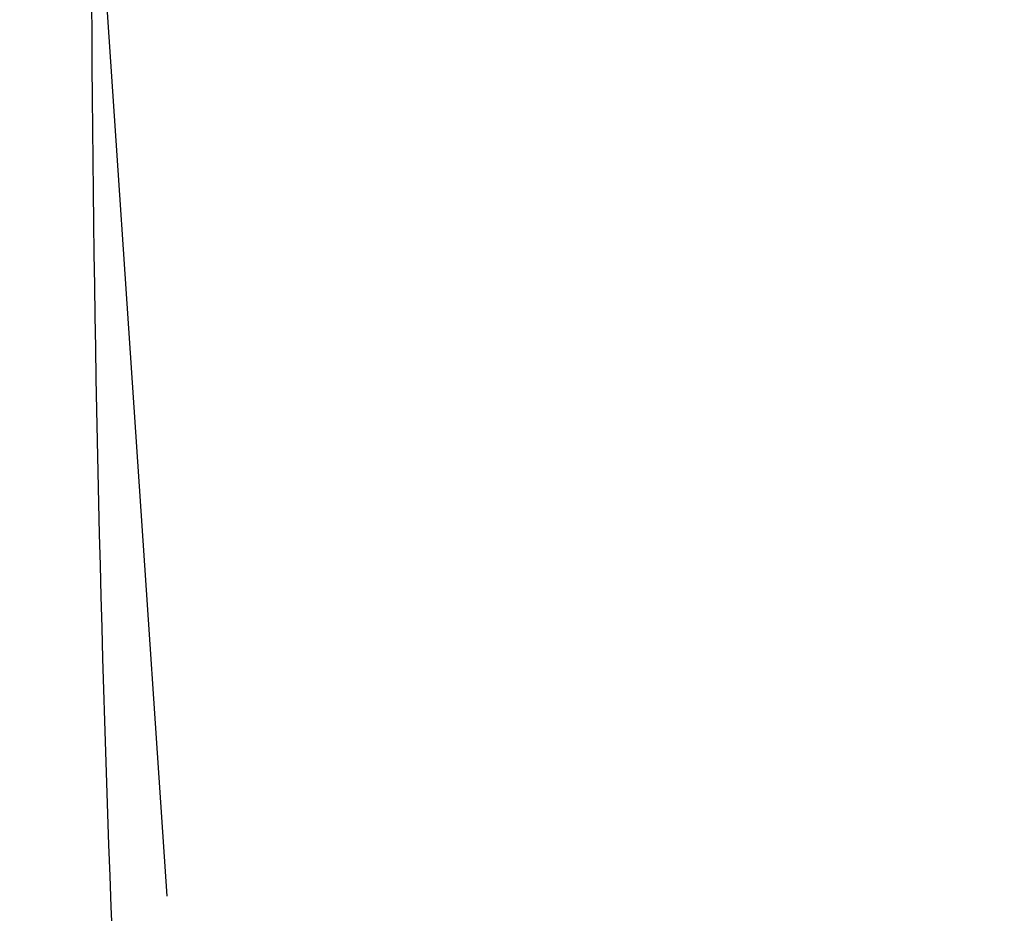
# Paper-space layout '_Isométrica' of a CAD drawing. Header units: inches. Extents: x -8.2 to 0.1, y -7.9 to 2.4.
# Tile 96 of 256: x -3.8454 to -3.8225, y -3.4428 to -3.4221. Entities that reach past the tile are written whole.
import ezdxf

# ---------------------------------------------------------------- set-up
doc = ezdxf.new("R2010")
doc.units = ezdxf.units.IN
doc.header["$MEASUREMENT"] = 0

psp = doc.layouts.new('_Isométrica')

# ---------------------------------------------------------------- linework, layer by layer
at = {"color": 7, "linetype": 'Continuous', "lineweight": 25}
psp.add_line((-3.84538, -3.391631), (-3.841968, -3.442403), dxfattribs=at)
for points, knots in [([(-3.799012, -3.629499), (-3.810937, -3.606235), (-3.820533, -3.580536), (-3.834831, -3.525613), (-3.839534, -3.496397), (-3.843071, -3.451092), (-3.843667, -3.435744), (-3.843754, -3.404747), (-3.843254, -3.389042), (-3.840057, -3.340324), (-3.83564, -3.306117), (-3.821974, -3.235486), (-3.812723, -3.199066), (-3.789551, -3.125592), (-3.77563, -3.088545), (-3.743721, -3.015528), (-3.725737, -2.979567), (-3.68666, -2.910303), (-3.665573, -2.877008), (-3.63248, -2.829982), (-3.621206, -2.81479), (-3.59832, -2.785482), (-3.586766, -2.771427), (-3.550816, -2.729867), (-3.525374, -2.703336), (-3.472408, -2.654106), (-3.444887, -2.631414), (-3.388925, -2.591162), (-3.36049, -2.57361), (-3.304008, -2.544526), (-3.275968, -2.532998), (-3.221533, -2.516295), (-3.195143, -2.511118), (-3.157562, -2.507932), (-3.145366, -2.507629), (-3.121734, -2.508464), (-3.110375, -2.509586), (-3.076872, -2.515087), (-3.05527, -2.521676), (-3.014695, -2.541043), (-2.995728, -2.553823), (-2.961488, -2.585385), (-2.946221, -2.604167), (-2.920166, -2.646975), (-2.90938, -2.670996), (-2.892656, -2.723051), (-2.886717, -2.751077), (-2.881386, -2.794995), (-2.880201, -2.809947), (-2.87897, -2.840281), (-2.878921, -2.855611), (-2.880394, -2.902309), (-2.883602, -2.935312), (-2.894839, -3.003969), (-2.90287, -3.039618), (-2.923722, -3.112085), (-2.936543, -3.148895), (-2.966497, -3.221995), (-2.983626, -3.258277), (-3.021318, -3.328678), (-3.041876, -3.362791), (-3.085299, -3.427496), (-3.108158, -3.458086), (-3.143279, -3.500648), (-3.155265, -3.514458), (-3.180053, -3.541547), (-3.192802, -3.554763), (-3.231954, -3.593146), (-3.259272, -3.617041), (-3.315251, -3.660077), (-3.343907, -3.679211), (-3.401264, -3.711689), (-3.429959, -3.725029), (-3.48608, -3.745408), (-3.513501, -3.752446), (-3.539722, -3.756371)], [0, 0, 0, 0, 0.03125, 0.03125, 0.0625, 0.0625, 0.078125, 0.078125, 0.09375, 0.09375, 0.125, 0.125, 0.15625, 0.15625, 0.1875, 0.1875, 0.21875, 0.21875, 0.25, 0.25, 0.265625, 0.265625, 0.28125, 0.28125, 0.3125, 0.3125, 0.34375, 0.34375, 0.375, 0.375, 0.40625, 0.40625, 0.4375, 0.4375, 0.453125, 0.453125, 0.46875, 0.46875, 0.5, 0.5, 0.53125, 0.53125, 0.5625, 0.5625, 0.59375, 0.59375, 0.625, 0.625, 0.640625, 0.640625, 0.65625, 0.65625, 0.6875, 0.6875, 0.71875, 0.71875, 0.75, 0.75, 0.78125, 0.78125, 0.8125, 0.8125, 0.84375, 0.84375, 0.859375, 0.859375, 0.875, 0.875, 0.90625, 0.90625, 0.9375, 0.9375, 0.96875, 0.96875, 1, 1, 1, 1]), ([(-3.834604, -3.328587), (-3.831199, -3.342863), (-3.822647, -3.378729), (-3.795028, -3.422684), (-3.754816, -3.459544), (-3.704764, -3.480278), (-3.647413, -3.484631), (-3.584802, -3.472291), (-3.519382, -3.443772), (-3.453654, -3.400157), (-3.390148, -3.343128), (-3.331299, -3.274871), (-3.279391, -3.198022), (-3.236335, -3.115489), (-3.204097, -3.030615), (-3.182749, -2.946019), (-3.179231, -2.893574), (-3.177472, -2.867351)], [0, 0, 0, 0, 0.045105, 0.113312, 0.181519, 0.249725, 0.317932, 0.386139, 0.454346, 0.522553, 0.590759, 0.658966, 0.727173, 0.79538, 0.863586, 0.931793, 1, 1, 1, 1]), ([(-3.835568, -3.50486), (-3.829271, -3.532012), (-3.815845, -3.589907), (-3.774144, -3.658036), (-3.716985, -3.710067), (-3.64613, -3.739491), (-3.564869, -3.745645), (-3.476174, -3.728167), (-3.383494, -3.687763), (-3.29038, -3.625976), (-3.200414, -3.545184), (-3.117044, -3.448487), (-3.043508, -3.339618), (-2.982511, -3.222696), (-2.936841, -3.102458), (-2.906598, -2.982614), (-2.901615, -2.908316), (-2.899123, -2.871167)], [0, 0, 0, 0, 0.059341, 0.126531, 0.193721, 0.260911, 0.328101, 0.395291, 0.462481, 0.529671, 0.596861, 0.66405, 0.73124, 0.79843, 0.86562, 0.93281, 1, 1, 1, 1])]:
    psp.add_open_spline(points, degree=3, knots=knots, dxfattribs=at)

doc.saveas('drawing.dxf')
